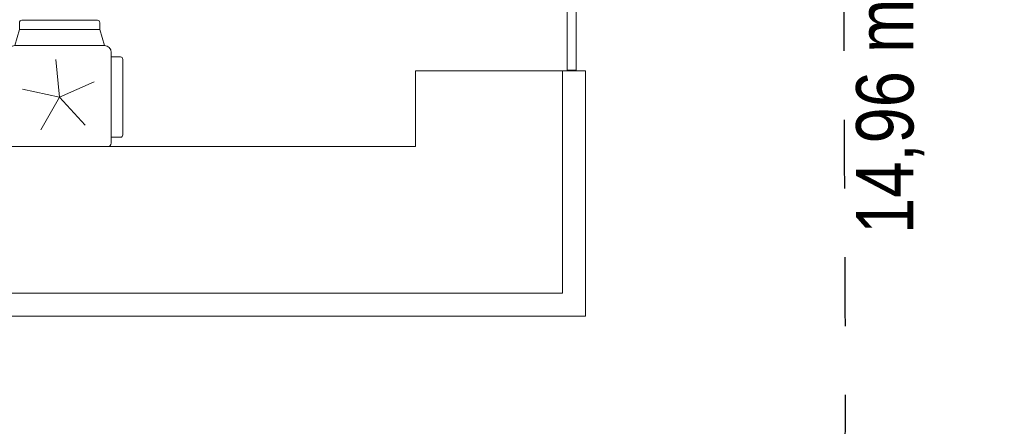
# Model space of a CAD drawing. Header units: centimetres. Extents: x -1253 to 21770, y -8842 to 3590.
# Tile 66 of 120: x 55 to 484, y 1383 to 1561. Entities that reach past the tile are written whole.
import ezdxf

# ---------------------------------------------------------------- set-up
doc = ezdxf.new("R2010")
doc.units = ezdxf.units.CM
doc.linetypes.add('Dash', pattern=[60, 30, -30])
for name, color, linetype, lineweight in [('A-DETL', 90, 'Continuous', 9), ('G-ANNO-TEXT', 231, 'Continuous', 13), ('I-FURN', 30, 'Continuous', 9)]:
    doc.layers.add(name, color=color, linetype=linetype, lineweight=lineweight)
doc.styles.add('Arial Narrow_4', font='ARIALN.TTF', dxfattribs={"height": 25})

# ---------------------------------------------------------------- blocks, each defined once
blk = doc.blocks.new('Lada rejestracji1 - Lada rejestracji-2359770-6_piętro IV __13_80 m_ - stan projektowany')
at = {"layer": 'I-FURN'}
for p, q in [((1505.33, -227.38), (1505.33, 252.62)), ((1431.33, -4.88), (1431.33, -301.38)), ((1441.33, -291.38), (1441.33, -4.88)), ((1538.33, -227.38), (1505.33, -227.38)), ((1538.33, -291.38), (1538.33, -227.38)), ((1538.33, -291.38), (1441.33, -291.38)), ((1538.33, -301.38), (1538.33, -291.38)), ((1628.33, -293.38), (1538.58, -293.38)), ((1538.58, -293.38), (1538.58, -297.38)), ((1538.58, -297.38), (1628.33, -297.38)), ((1431.33, -301.38), (1538.33, -301.38))]:
    blk.add_line(p, q, dxfattribs=at)
blk = doc.blocks.new('krzesło obrotowe - krzesło obrotowe-817701-6_piętro IV __13_80 m_ - stan projektowany')
at = {"layer": 'I-FURN'}
for p, q in [((-17.5, 22.5), (-17.5, 26.5)), ((16.5, 27.5), (-16.5, 27.5)), ((17.5, 22.5), (17.5, 26.5)), ((19.5, 22.5), (-19.5, 22.5)), ((-32.5, 17.5), (-29.5, 17.5)), ((-29.5, 17.5), (-22.5, 19.5)), ((-29.5, 17.5), (-29.5, -17.5)), ((-22.5, 19.5), (-22.5, -19.5)), ((-33.5, 16.5), (-33.5, -16.5)), ((-6.71, 15.07), (0, 0)), ((0, 0), (12.26, 11.04)), ((0, 0), (-16.41, -1.72)), ((-3.43, -16.14), (0, 0)), ((0, 0), (14.29, -8.25)), ((-29.5, -17.5), (-32.5, -17.5)), ((-22.5, -19.5), (-29.5, -17.5)), ((-19.5, -22.5), (19.5, -22.5)), ((-17.5, -22.5), (-17.5, -26.5)), ((17.5, -22.5), (17.5, -26.5)), ((-16.5, -27.5), (16.5, -27.5))]:
    blk.add_line(p, q, dxfattribs=at)
for centre, radius, start, end in [((-16.5, 26.5), 1, 90, 180), ((16.5, 26.5), 1, 0, 90), ((-19.5, 19.5), 3, 90, 180), ((19.5, 19.5), 3, 47.5736, 90), ((-32.5, 16.5), 1, 90, 180), ((-32.5, -16.5), 1, 180, 270), ((-19.5, -19.5), 3, 180, 270), ((19.5, -19.5), 3, 270, 312.4264), ((-16.5, -26.5), 1, 180, 270), ((16.5, -26.5), 1, 270, 0)]:
    blk.add_arc(centre, radius, start, end, dxfattribs=at)

msp = doc.modelspace()

# ---------------------------------------------------------------- linework, layer by layer
at = {"layer": 'A-DETL', "linetype": 'Dash', "lineweight": 25}
for points, knots in [([(-555.62, 1472.57), (-478.91, 1472.57), (-476.08, 1472.57), (-439.12, 1472.57), (-439.12, 1435.62), (-439.12, 1432.79), (-439.12, 1329.11), (-439.12, 1326.28), (-439.12, 1289.33), (-402.17, 1289.33), (-399.34, 1289.33), (54.38, 1289.33), (347.2, 1289.33), (391.67, 1289.33), (418.55, 1316.21), (413.88, 1393.93), (413.88, 1663.13)], [0, 0, 0, 0, 1.274059, 2.1133, 2.95254, 4.521491, 5.717221, 7.286172, 8.125412, 8.964652, 14.361634, 22.556861, 31.207392, 35.311818, 37.065318, 41.276562, 41.276562, 41.276562, 41.276562]), ([(-555.62, 1472.57), (-478.91, 1472.57), (-450.62, 1472.57), (-439.12, 1472.57), (-439.12, 1461.07), (-439.12, 1432.79), (-439.12, 1329.11), (-439.12, 1326.28), (-439.12, 1289.33), (-402.17, 1289.33), (-399.34, 1289.33), (54.38, 1289.33), (347.2, 1289.33), (391.67, 1289.33), (413.88, 1267.11), (413.88, 1211.15), (413.88, 1019.9)], [0, 0, 0, 0, 1.274059, 1.834911, 2.395763, 3.964714, 5.438832, 7.007784, 7.847024, 8.686264, 14.083246, 22.278473, 30.929004, 34.961158, 36.402966, 39.45005, 39.45005, 39.45005, 39.45005])]:
    msp.add_open_spline(points, degree=3, knots=knots, dxfattribs=at)

# ---------------------------------------------------------------- block references
at = {"layer": 'I-FURN'}
for name, p, rotation in [('Lada rejestracji1 - Lada rejestracji-2359770-6_piętro IV __13_80 m_ - stan projektowany', (0, 0), 90.00000000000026), ('krzesło obrotowe - krzesło obrotowe-817701-6_piętro IV __13_80 m_ - stan projektowany', (72.38, 1526.83), 270.0000000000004)]:
    msp.add_blockref(name, p, dxfattribs=dict(at, rotation=rotation))

# ---------------------------------------------------------------- texts
at = {"layer": 'G-ANNO-TEXT', "color": 11, "insert": (419.29, 1467.16), "char_height": 25, "width": 104.939, "attachment_point": 1, "rotation": 90, "line_spacing_factor": 0.949189, "style": 'Arial Narrow_4'}
msp.add_mtext('\\pxt5.08,10.16,15.24,20.32,25.4,30.48,35.56,40.64,45.72,50.8,55.88,60.96,66.04,71.12,76.2,81.28,86.36,91.44,96.52,101.6,106.68,111.76,116.84,121.92,127,132.08,137.16,142.24,147.32,152.4,157.48,162.56;{14,96 m}', dxfattribs=at)

doc.saveas('drawing.dxf')
